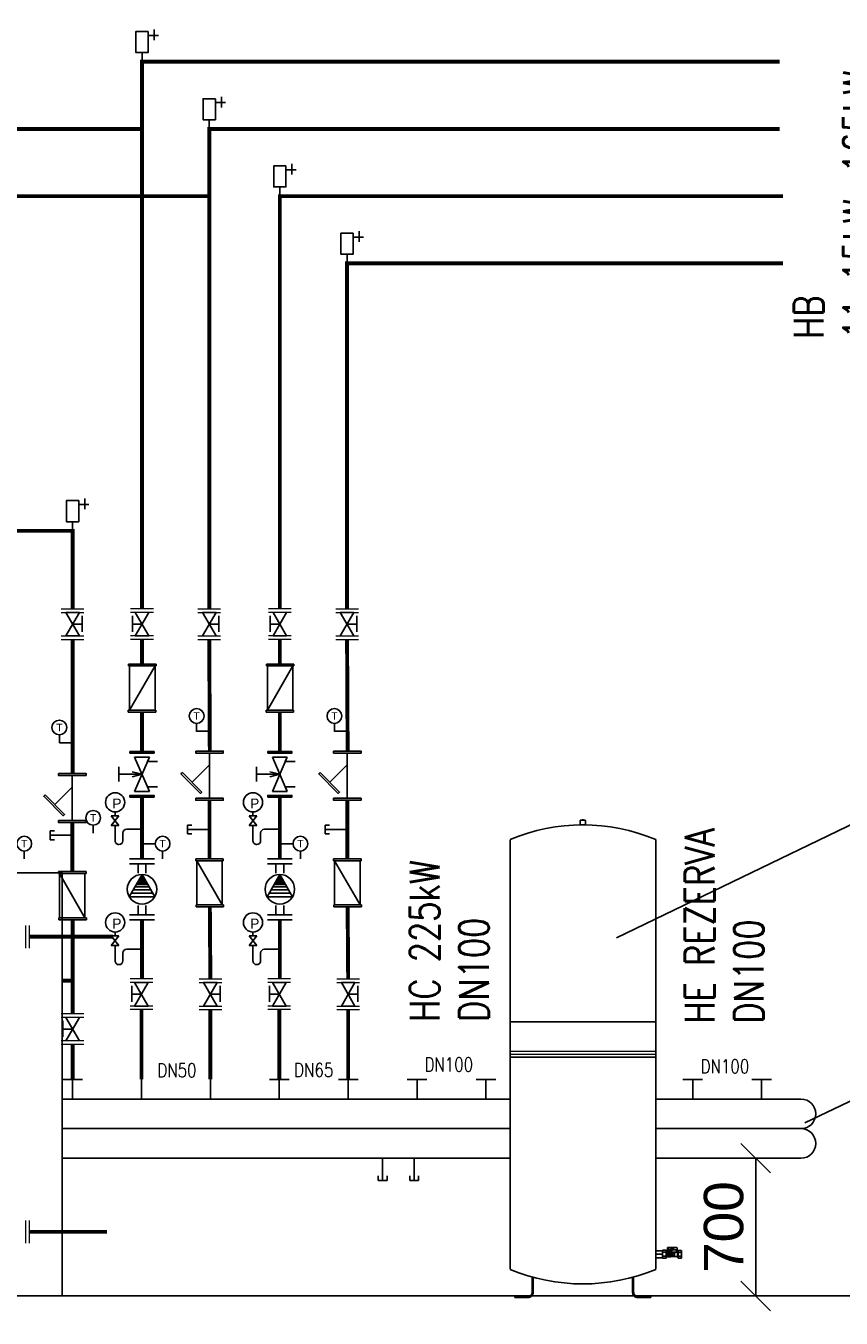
# Model space of a CAD drawing. Header units: millimetres. Extents: x -29085 to 3627694, y -159961 to 2281735.
# Tile 88 of 229: x 275463 to 279604, y 52536 to 59100. Entities that reach past the tile are written whole.
import ezdxf
from ezdxf.enums import TextEntityAlignment as Align

# ---------------------------------------------------------------- set-up
doc = ezdxf.new("R2010")
doc.units = ezdxf.units.MM
doc.linetypes.add('DASHED', pattern=[19.05, 12.7, -6.35])
doc.linetypes.add('ČÁRKOVANÁ', pattern=[19.05, 12.7, -6.35])
for name, color, linetype in [('CH_armatury', 7, 'Continuous'), ('G armatury', 7, 'Continuous'), ('NWT_UT_PRIV', 1, 'Continuous'), ('NWT_UT_TEXT', 90, 'Continuous'), ('NWT_UT_ZARIZENI', 4, 'Continuous'), ('NWT_UT_ZARIZENÍ', 4, 'Continuous'), ('NWT_UT_ZPÁT', 150, 'DASHED'), ('UT_TEXT', 90, 'Continuous')]:
    doc.layers.add(name, color=color, linetype=linetype)
for name, color, linetype, lineweight in [('G-TECHOLOGIE', 6, 'Continuous', 20), ('NEKO_armatury', 7, 'Continuous', 25), ('VZT-KOTY', 2, 'Continuous', 25)]:
    doc.layers.add(name, color=color, linetype=linetype, lineweight=lineweight)
doc.styles.add('ROMANS', font='romans.shx', dxfattribs={"width": 0.8})
doc.styles.get("Standard").update_dxf_attribs({"font": 'arial.ttf'})
doc.dimstyles.new('M 1-100', dxfattribs={"dimscale": 100, "dimtxt": 2, "dimasz": 1.5, "dimexe": 1, "dimexo": 3, "dimgap": 0.6, "dimtad": 1, "dimdec": 0, "dimrnd": 5, "dimdsep": 46, "dimtxsty": 'Standard', "dimblk": 'OBLIQUE', "dimcen": 0.09, "dimclrd": 256, "dimclre": 256, "dimclrt": 256, "dimadec": 0, "dimazin": 0, "dimtfac": 1, "dimtdec": 0, "dimtmove": 1, "dimatfit": 3, "dimldrblk": 'OBLIQUE', "dimfxl": 7, "dimfxlon": 1, "dimtolj": 1, "dimtzin": 0, "dimlwd": -1, "dimlwe": -1, "dimarcsym": 0})

# ---------------------------------------------------------------- blocks, each defined once
blk = doc.blocks.new('TEPLOMĚR')
at = {"layer": 'NEKO_armatury', "color": 0, "lineweight": -3}
blk.add_line((0, 3.75), (0, 1.07), dxfattribs=at)
blk.add_circle((0, 6.25), 2.5, dxfattribs=at)
blk.add_text('T', height=2.5, dxfattribs=at).set_placement((0, 6.25), align=Align.MIDDLE_CENTER)
blk = doc.blocks.new('Vypouštěcí ventil')
at = {"layer": 'NEKO_armatury', "color": 0, "lineweight": -3}
for p, q in [((0, 0), (0, -5)), ((-1, -5), (-1, -4)), ((0, -5), (-1, -5)), ((0, -5), (1, -5)), ((1, -5), (1, -4))]:
    blk.add_line(p, q, dxfattribs=at)
blk = doc.blocks.new('A$C00DB090D')
at = {"layer": 'CH_armatury', "color": 0}
for p, q in [((71.7, 244.6), (-68.3, 244.6)), ((-68.3, 244.6), (-68.3, 234.6)), ((71.7, 234.6), (-68.3, 234.6)), ((-63.1, 234.6), (-63.1, 10)), ((66.6, 234.6), (-63.1, 10)), ((53, 234.6), (-49.5, 234.6)), ((66.6, 234.6), (66.6, 10)), ((71.7, 234.6), (71.7, 244.6)), ((70, 10), (-70, 10)), ((-70, 10), (-70, 0)), ((70, 0), (-70, 0)), ((51.2, 0), (-51.2, 0)), ((70, 0), (70, 10))]:
    blk.add_line(p, q, dxfattribs=at)
blk = doc.blocks.new('A$C04BD0CC1')
at = {"layer": 'NEKO_armatury', "ltscale": 40}
for p, q in [((-62, 267), (-166, 267)), ((-123, 327), (-123, 219)), ((0, 93), (0, 0))]:
    blk.add_line(p, q, dxfattribs=at)
blk.add_lwpolyline([(-62, 307), (62, 307), (62, 93), (-62, 93)], close=True, dxfattribs=at)
blk = doc.blocks.new('A$C64BC6BFD')
at = {"layer": 'CH_armatury'}
for p, q in [((-239.1, 32.5), (-239.1, -32.5)), ((-10, 0), (-239.1, 0)), ((-10, 32.5), (-10, -32.5)), ((-69.8, -0.1), (-158.3, -88.4))]:
    blk.add_line(p, q, dxfattribs=at)
for points in [[(-239.1, -70), (-249.1, -70), (-249.1, 70), (-239.1, 70)], [(0, -70), (-10, -70), (-10, 70), (0, 70)], [(-108.8, -137.9), (-115.8, -145), (-214.8, -46), (-207.8, -38.9)]]:
    blk.add_lwpolyline(points, close=True, dxfattribs=at)
blk = doc.blocks.new('MANOMETR SMYČKA')
at = {"layer": 'NEKO_armatury', "lineweight": -3}
for p, q in [((-7.8, 4.55), (-10.4, 4.55)), ((-10.4, 1.3), (-7.8, 4.55)), ((-7.8, 1.3), (-10.4, 4.55)), ((-9.1, 5.85), (-9.1, 4.55)), ((-9.1, 4.55), (-7.8, 4.55)), ((-10.4, 1.3), (-7.8, 1.3)), ((-9.1, 1.3), (-9.1, -3.9)), ((-5.2, 0), (0, 0)), ((-6.5, -3.9), (-6.5, -1.3)), ((-7.8, -5.2), (-7.8, -5.2))]:
    blk.add_line(p, q, dxfattribs=at)
blk.add_circle((-9.1, 9.1), 3.25, dxfattribs=at)
for centre, start, end in [((-7.8, -3.9), 180, 270), ((-7.8, -3.9), 270, 0), ((-5.2, -1.3), 90, 180)]:
    blk.add_arc(centre, 1.3, start, end, dxfattribs=at)
at = {"color": 7}
blk.add_text('P', height=3.35, dxfattribs=at).set_placement((-10.06, 7.04))
blk = doc.blocks.new('ČERPADLO S PLYNULOU ZMĚNOU OTÁČEK (PŘÍRUBOVÉ)')
at = {"layer": 'NEKO_armatury', "lineweight": -3}
blk.add_hatch(color=256, dxfattribs=at).paths.add_polyline_path([(26043.94, 27754.68), (26042.58, 27752.34), (26045.29, 27752.34)])
for p, q in [((26040.79, 27758.68), (26047.09, 27758.68)), ((26047.09, 27757.43), (26040.79, 27757.43)), ((26043.94, 27757.43), (26042.06, 27757.43)), ((26043.94, 27757.43), (26042.94, 27757.43)), ((26042.94, 27757.43), (26042.94, 27755.01)), ((26043.94, 27757.43), (26045.81, 27757.43)), ((26043.94, 27757.43), (26047.09, 27757.43)), ((26043.94, 27757.43), (26044.94, 27757.43)), ((26044.94, 27757.43), (26044.94, 27755.01)), ((26040.69, 27749.05), (26043.94, 27754.68)), ((26042.46, 27752.13), (26045.41, 27752.13)), ((26042.58, 27752.34), (26045.29, 27752.34)), ((26043.94, 27754.68), (26047.19, 27749.05)), ((26040.69, 27749.05), (26047.19, 27749.05)), ((26041.2, 27749.95), (26046.67, 27749.95)), ((26041.69, 27750.8), (26046.18, 27750.8)), ((26042.12, 27751.53), (26045.76, 27751.53)), ((26042.94, 27744.43), (26042.94, 27746.84)), ((26044.94, 27744.43), (26044.94, 27746.84)), ((26047.09, 27744.43), (26040.79, 27744.43)), ((26040.79, 27743.18), (26047.09, 27743.18)), ((26043.94, 27744.43), (26042.06, 27744.43)), ((26043.94, 27744.43), (26042.94, 27744.43)), ((26043.94, 27744.43), (26045.81, 27744.43)), ((26043.94, 27744.43), (26047.09, 27744.43)), ((26043.94, 27744.43), (26044.94, 27744.43))]:
    blk.add_line(p, q, dxfattribs=at)
blk.add_circle((26043.94, 27750.93), 3.75, dxfattribs=at)
blk = doc.blocks.new('ČERPADLO-E PŘÍBUBOVÉ')
at = {"layer": 'NEKO_armatury', "lineweight": -3}
blk.add_blockref('ČERPADLO S PLYNULOU ZMĚNOU OTÁČEK (PŘÍRUBOVÉ)', (-26043.94, -27743.18), dxfattribs=at)
blk = doc.blocks.new('RUČNÍ REGULAČNÍ VENTIL PŘÍRUBOVÝ')
at = {"layer": 'NEKO_armatury', "color": 0, "lineweight": -3}
for p, q in [((-3.08, 10.75), (3.08, 10.75)), ((-5.9, 5.38), (-5.9, 7.25)), ((-1.88, 9.75), (1.88, 9.75)), ((-1.88, 1), (1.88, 9.75)), ((-1.88, 9.75), (1.88, 1)), ((1.88, 9.75), (1.39, 8.6)), ((1.39, 8.6), (3.89, 8.6)), ((-2.5, 5.38), (-5.9, 5.38)), ((-5.9, 5.38), (-5.9, 3.5)), ((-2.5, 5.99), (0, 5.38)), ((-2.5, 4.74), (0, 5.38)), ((0, 5.38), (-2.5, 5.38)), ((-3.08, 0), (3.08, 0)), ((-1.88, 1), (1.88, 1)), ((1.88, 1), (1.4, 2.16)), ((1.4, 2.16), (3.9, 2.16))]:
    blk.add_line(p, q, dxfattribs=at)
at = {"layer": 'NEKO_armatury', "color": 0}
for points in [[(-3.08, 10.75), (-3.08, 11.15), (3.08, 11.15), (3.08, 10.75), (-3.08, 10.75)], [(-3.08, -0.4), (-3.08, 0), (3.08, 0), (3.08, -0.4), (-3.08, -0.4)]]:
    blk.add_lwpolyline(points, dxfattribs=at)
blk = doc.blocks.new('_Oblique')
at = {"color": 0, "linetype": 'ByBlock', "lineweight": -2}
blk.add_line((0.5, 0.5), (-0.5, -0.5), dxfattribs=at)
blk = doc.blocks.new('*D2293')
at = {"layer": 'Defpoints', "color": 0, "transparency": 16777216}
for p in [(279399.9, 53348.3), (279170.1, 52648.3), (279399.9, 52648.3)]:
    blk.add_point(p, dxfattribs=at)
at = {"layer": 'VZT-KOTY', "transparency": 16777216}
for p, q in [((279170.1, 53348.3), (279070.1, 53348.3)), ((279170.1, 53348.3), (279170.1, 52648.3)), ((279170.1, 52648.3), (279070.1, 52648.3))]:
    blk.add_line(p, q, dxfattribs=at)
at = {"layer": 'VZT-KOTY', "transparency": 16777216, "xscale": 150, "yscale": 150, "zscale": 150}
for p, rotation in [((279170.1, 53348.3), 90), ((279170.1, 52648.3), 270)]:
    blk.add_blockref('_Oblique', p, dxfattribs=dict(at, rotation=rotation))
at = {"layer": 'VZT-KOTY', "lineweight": 90, "transparency": 16777216, "insert": (279008, 52998.3), "char_height": 200, "attachment_point": 5, "rotation": 90}
blk.add_mtext('\\A1;700', dxfattribs=at)
blk = doc.blocks.new('MKoprava')
at = {"layer": 'NWT_UT_ZARIZENI', "color": 2, "extrusion": (0, 1, 0)}
for p, q in [((259778.8, 68565), (259778.8, 68599.7)), ((259793.7, 68599.7), (259778.8, 68599.7)), ((259793.7, 68591), (259778.8, 68591)), ((259793.7, 68573.7), (259778.8, 68573.7)), ((259793.7, 68565), (259778.8, 68565)), ((259793.7, 68599.7), (259793.7, 68565)), ((259794, 68597.1), (259795.9, 68597.1)), ((259794, 68567.6), (259795.9, 68567.6)), ((259796.3, 68568), (259796.3, 68596.7)), ((259796.3, 68592.1), (259819, 68592.1)), ((259796.3, 68572.6), (259819, 68572.6)), ((259797.7, 68595.2), (259797.7, 68609.7)), ((259800.7, 68595.2), (259797.7, 68595.2)), ((259800.2, 68612.2), (259840.7, 68612.2)), ((259800.7, 68595.2), (259800.7, 68600.2)), ((259802.7, 68602.2), (259840.7, 68602.2)), ((259813.7, 68610.1), (259821.7, 68610.1)), ((259813.7, 68606.1), (259813.7, 68610.1)), ((259813.7, 68606.1), (259821.7, 68606.1)), ((259816.9, 68606.1), (259816.9, 68610.1)), ((259818.4, 68606.1), (259818.4, 68610.1)), ((259819.4, 68592.4), (259819.7, 68592.8)), ((259819.4, 68572.4), (259819.7, 68571.9)), ((259820.1, 68593.1), (259823.6, 68593.1)), ((259820.1, 68571.7), (259824.9, 68571.7)), ((259821.4, 68602.2), (259821.4, 68597.2)), ((259821.4, 68597.2), (259824.7, 68597.2)), ((259821.7, 68606.1), (259821.7, 68610.1)), ((259821.7, 68602.2), (259821.7, 68597.2)), ((259823.6, 68595.5), (259838.9, 68595.5)), ((259823.6, 68595.5), (259823.6, 68593.1)), ((259824.7, 68611.2), (259837.7, 68611.2)), ((259824.7, 68611.2), (259824.7, 68602.2)), ((259824.7, 68602.2), (259824.7, 68595.5)), ((259824.7, 68597.2), (259828.7, 68597.2)), ((259825.5, 68571.6), (259827.5, 68571)), ((259828.1, 68570.9), (259836, 68570.9)), ((259828.3, 68597.2), (259828.3, 68602.2)), ((259828.7, 68602.2), (259828.7, 68597.2)), ((259833.1, 68601.3), (259829.1, 68601.3)), ((259829.1, 68601.3), (259829.1, 68596)), ((259829.1, 68596), (259833.1, 68596)), ((259833.1, 68596), (259833.1, 68601.3)), ((259833.5, 68602.2), (259833.5, 68597.2)), ((259833.5, 68597.2), (259837.7, 68597.2)), ((259836.3, 68570.7), (259836.5, 68570.5)), ((259836.9, 68570.4), (259845.2, 68570.4)), ((259837.7, 68611.2), (259837.7, 68602.2)), ((259837.7, 68602.2), (259837.7, 68595.5)), ((259837.7, 68597.2), (259840.7, 68597.2)), ((259838.3, 68602.2), (259838.3, 68597.2)), ((259838.9, 68595.5), (259838.9, 68594.4)), ((259838.9, 68594.4), (259845.2, 68594.4)), ((259840.7, 68602.2), (259840.7, 68612.2)), ((259840.7, 68602.2), (259840.7, 68597.2)), ((259847.2, 68600.3), (259847.2, 68564.5)), ((259847.2, 68600.3), (259864.7, 68600.3)), ((259847.2, 68591.3), (259864.7, 68591.3)), ((259847.2, 68573.4), (259864.7, 68573.4)), ((259847.2, 68564.5), (259864.7, 68564.5)), ((259864.7, 68600.3), (259864.7, 68564.5))]:
    blk.add_line(p, q, dxfattribs=at)
at = {"layer": 'NWT_UT_ZARIZENI', "color": 2}
for p, q in [((259794, 68597.1), (259794, 68567.6)), ((259795.9, 68567.6), (259795.9, 68597.1)), ((259819, 68592.1), (259819, 68590.7)), ((259819, 68574), (259819, 68572.6)), ((259820.1, 68593.1), (259820.1, 68590.4)), ((259820.1, 68574.4), (259820.1, 68571.7)), ((259824.9, 68586), (259824.9, 68592.2)), ((259824.9, 68571.7), (259824.9, 68578.7)), ((259828.1, 68570.9), (259828.1, 68591.5)), ((259836, 68570.9), (259836, 68592.2)), ((259836.9, 68570.4), (259836.9, 68593.2)), ((259845.2, 68594.4), (259845.2, 68570.4))]:
    blk.add_line(p, q, dxfattribs=at)
blk.add_circle((259817.2, 68582.4), 8.5, dxfattribs=at)
at = {"layer": 'NWT_UT_ZARIZENI', "color": 2, "extrusion": (0, 0, -1)}
blk.add_circle((-259817.2, 68582.4), 2.5, dxfattribs=at)
for centre, radius, start, end in [((-259794, 68597.5), 0.4, 270, 330), ((-259794, 68567.2), 0.4, 30, 90), ((-259795.9, 68596.7), 0.4, 90, 180), ((-259795.9, 68568), 0.4, 180, 270), ((-259802.7, 68600.2), 2, 0, 90), ((-259819, 68592.6), 0.5, 210, 270), ((-259819, 68572.1), 0.5, 90, 150), ((-259820.1, 68592.6), 0.5, 30, 90), ((-259820.1, 68572.2), 0.5, 270, 330), ((-259824.9, 68569.7), 2, 90, 107.07303), ((-259828.1, 68572.9), 2, 270, 287.07303), ((-259836, 68570.4), 0.5, 90, 135), ((-259836.9, 68570.9), 0.5, 270, 315), ((-259845.2, 68596.4), 2, 180, 270), ((-259845.2, 68568.4), 2, 90, 180)]:
    blk.add_arc(centre, radius, start, end, dxfattribs=at)
at = {"layer": 'NWT_UT_ZARIZENI', "color": 2}
for centre, radius, start, end in [((259800.2, 68609.7), 2.5, 90, 180), ((259843.4, 68620.7), 33.9, 234.35798, 237.07142), ((259826, 68593.8), 2.03, 236.26508, 254.60019), ((259827.8, 68600.7), 9.06, 255.54764, 268.54011), ((259827.5, 68589.7), 1.96, 70.78832, 88.3356), ((259831.3, 68600.6), 9.67, 250.82393, 299.01315), ((259834.9, 68593.6), 1.77, 306.24369, 335.09851), ((259837.4, 68592.4), 0.951, 119.282, 149.40359), ((259824.4, 68616.9), 26.8, 297.77909, 302.6958)]:
    blk.add_arc(centre, radius, start, end, dxfattribs=at)

msp = doc.modelspace()

# ---------------------------------------------------------------- linework, layer by layer
at = {"layer": 'G armatury'}
for p, q in [((275734.5, 56121.1), (275665.3, 56121.1)), ((275734.5, 56121.1), (275665.3, 56001.2)), ((275734.5, 56001.2), (275665.3, 56121.1)), ((275748.8, 56022.1), (275748.8, 56103.7)), ((276003.8, 56022.1), (276003.8, 56103.7)), ((276018, 56121.1), (276087.3, 56001.2)), ((276018, 56001.2), (276087.3, 56121.1)), ((276428.8, 56121.1), (276359.6, 56121.1)), ((276428.8, 56121.1), (276359.6, 56001.2)), ((276428.8, 56001.2), (276359.6, 56121.1)), ((276443.1, 56022.1), (276443.1, 56103.7)), ((276703.8, 56022.1), (276703.8, 56103.7)), ((276718, 56121.1), (276787.3, 56001.2)), ((276718, 56001.2), (276787.3, 56121.1)), ((277128.8, 56121.1), (277059.6, 56121.1)), ((277128.8, 56121.1), (277059.6, 56001.2)), ((277128.8, 56001.2), (277059.6, 56121.1)), ((277143.1, 56022.1), (277143.1, 56103.7)), ((275734.5, 56001.2), (275665.3, 56001.2)), ((275699.9, 56061.2), (275748.8, 56061.2)), ((276052.7, 56061.2), (276003.8, 56061.2)), ((276018, 56001.2), (276087.3, 56001.2)), ((276394.2, 56061.2), (276443.1, 56061.2)), ((276752.7, 56061.2), (276703.8, 56061.2)), ((276718, 56001.2), (276787.3, 56001.2)), ((277094.2, 56061.2), (277143.1, 56061.2)), ((276001, 54142.2), (276001, 54223.7)), ((276015.3, 54241.1), (276084.5, 54241.1)), ((276015.3, 54241.1), (276084.5, 54121.3)), ((276015.3, 54121.3), (276084.5, 54241.1)), ((276434.5, 54241.1), (276365.3, 54241.1)), ((276434.5, 54241.1), (276365.3, 54121.3)), ((276434.5, 54121.3), (276365.3, 54241.1)), ((276448.8, 54142.2), (276448.8, 54223.7)), ((276701, 54142.2), (276701, 54223.7)), ((276715.3, 54241.1), (276784.5, 54241.1)), ((276715.3, 54241.1), (276784.5, 54121.3)), ((276715.3, 54121.3), (276784.5, 54241.1)), ((277134.5, 54241.1), (277065.3, 54241.1)), ((277134.5, 54241.1), (277065.3, 54121.3)), ((277134.5, 54121.3), (277065.3, 54241.1)), ((277148.8, 54142.2), (277148.8, 54223.7)), ((276049.9, 54181.2), (276001, 54181.2)), ((276399.9, 54181.2), (276448.8, 54181.2)), ((276749.9, 54181.2), (276701, 54181.2)), ((277099.9, 54181.2), (277148.8, 54181.2)), ((276015.3, 54121.3), (276084.5, 54121.3)), ((276434.5, 54121.3), (276365.3, 54121.3)), ((276715.3, 54121.3), (276784.5, 54121.3)), ((277134.5, 54121.3), (277065.3, 54121.3)), ((275651, 53964.8), (275651, 54046.4)), ((275665.3, 54063.8), (275734.5, 53943.9)), ((275665.3, 53943.9), (275734.5, 54063.8)), ((275699.9, 54003.8), (275651, 54003.8))]:
    msp.add_line(p, q, dxfattribs=at)
at = {"layer": 'G-TECHOLOGIE', "color": 7}
for p, q in [((275642.2, 56139.4), (275757.6, 56139.4)), ((276110.3, 56139.4), (275995, 56139.4)), ((276336.5, 56139.4), (276451.9, 56139.4)), ((276810.3, 56139.4), (276695, 56139.4)), ((277036.5, 56139.4), (277151.9, 56139.4)), ((275642.2, 56121.1), (275757.6, 56121.1)), ((275642.2, 56121.1), (275757.6, 56121.1)), ((275642.2, 56121.1), (275757.6, 56121.1)), ((276110.3, 56121.1), (275995, 56121.1)), ((276336.5, 56121.1), (276451.9, 56121.1)), ((276336.5, 56121.1), (276451.9, 56121.1)), ((276336.5, 56121.1), (276451.9, 56121.1)), ((276810.3, 56121.1), (276695, 56121.1)), ((277036.5, 56121.1), (277151.9, 56121.1)), ((277036.5, 56121.1), (277151.9, 56121.1)), ((277036.5, 56121.1), (277151.9, 56121.1)), ((275642.2, 56001.2), (275757.6, 56001.2)), ((276110.3, 56001.2), (275995, 56001.2)), ((276336.5, 56001.2), (276451.9, 56001.2)), ((276810.3, 56001.2), (276695, 56001.2)), ((277036.5, 56001.2), (277151.9, 56001.2)), ((275642.2, 55983), (275757.6, 55983)), ((275642.2, 55983), (275757.6, 55983)), ((276110.3, 55983), (275995, 55983)), ((276110.3, 55983), (275995, 55983)), ((276336.5, 55983), (276451.9, 55983)), ((276336.5, 55983), (276451.9, 55983)), ((276810.3, 55983), (276695, 55983)), ((276810.3, 55983), (276695, 55983)), ((277036.5, 55983), (277151.9, 55983)), ((277036.5, 55983), (277151.9, 55983)), ((275462.6, 54415.7), (275462.6, 54531.1)), ((275480.9, 54415.7), (275480.9, 54531.1)), ((275480.9, 54415.7), (275480.9, 54531.1)), ((276107.6, 54259.4), (275992.2, 54259.4)), ((276107.6, 54241.1), (275992.2, 54241.1)), ((276107.6, 54241.1), (275992.2, 54241.1)), ((276107.6, 54241.1), (275992.2, 54241.1)), ((276342.2, 54259.4), (276457.6, 54259.4)), ((276342.2, 54241.1), (276457.6, 54241.1)), ((276342.2, 54241.1), (276457.6, 54241.1)), ((276342.2, 54241.1), (276457.6, 54241.1)), ((276807.6, 54259.4), (276692.2, 54259.4)), ((276807.6, 54241.1), (276692.2, 54241.1)), ((276807.6, 54241.1), (276692.2, 54241.1)), ((276807.6, 54241.1), (276692.2, 54241.1)), ((277042.2, 54259.4), (277157.6, 54259.4)), ((277042.2, 54241.1), (277157.6, 54241.1)), ((277042.2, 54241.1), (277157.6, 54241.1)), ((277042.2, 54241.1), (277157.6, 54241.1)), ((276107.6, 54121.3), (275992.2, 54121.3)), ((276107.6, 54103), (275992.2, 54103)), ((276107.6, 54103), (275992.2, 54103)), ((276342.2, 54121.3), (276457.6, 54121.3)), ((276342.2, 54103), (276457.6, 54103)), ((276342.2, 54103), (276457.6, 54103)), ((276807.6, 54121.3), (276692.2, 54121.3)), ((276807.6, 54103), (276692.2, 54103)), ((276807.6, 54103), (276692.2, 54103)), ((277042.2, 54121.3), (277157.6, 54121.3)), ((277042.2, 54103), (277157.6, 54103)), ((277042.2, 54103), (277157.6, 54103)), ((275757.6, 54082), (275642.2, 54082)), ((275757.6, 54063.8), (275642.2, 54063.8)), ((275757.6, 54063.8), (275642.2, 54063.8)), ((275757.6, 54063.8), (275642.2, 54063.8)), ((275757.6, 53943.9), (275642.2, 53943.9)), ((275757.6, 53925.6), (275642.2, 53925.6)), ((275757.6, 53925.6), (275642.2, 53925.6)), ((275462.6, 52916.6), (275462.6, 53031.9)), ((275480.9, 52916.6), (275480.9, 53031.9)), ((275480.9, 52916.6), (275480.9, 53031.9))]:
    msp.add_line(p, q, dxfattribs=at)
at = {"layer": 'NEKO_armatury'}
for points in [[(276330.1, 55516.7), (276397.1, 55516.7)], [(277030.1, 55516.7), (277097.1, 55516.7)], [(275632.8, 55458.4), (275699.9, 55458.4)], [(276119.7, 54945.8), (276052.7, 54945.8)], [(276819.7, 54945.8), (276752.7, 54945.8)]]:
    msp.add_lwpolyline(points, dxfattribs=at)
at = {"layer": 'NWT_UT_PRIV', "const_width": 20}
for points in [[(276052.7, 56139.4), (276052.7, 58918.3), (279291.3, 58918.3)], [(276052.7, 58576.8), (273213.4, 58576.8)], [(276752.7, 56139.4), (276752.7, 58235.3), (279308.2, 58235.3)], [(275699.9, 56235.2), (275699.9, 56535.2), (273213.4, 56535.2)], [(275699.9, 56139.4), (275699.9, 56235.2)], [(276052.7, 55858.7), (276052.7, 55983)], [(276752.7, 55858.7), (276752.7, 55983)], [(276052.7, 55414), (276052.7, 55614)], [(276752.7, 55414), (276752.7, 55614)], [(276052.7, 54869.4), (276052.7, 55183)], [(276752.7, 54869.4), (276752.7, 55192.9)], [(276052.7, 54259.4), (276052.7, 54559.4)], [(276752.7, 54259.4), (276752.7, 54559.4)], [(275480.9, 54473.4), (275906, 54473.5)], [(275646.7, 54249.5), (275699.9, 54249.5)], [(276049.9, 54103), (276049.9, 53748.3)], [(276749.9, 54103), (276749.9, 53748.3)]]:
    msp.add_lwpolyline(points, dxfattribs=at)
at = {"layer": 'NWT_UT_TEXT'}
msp.add_line((280273.5, 53935.2), (279419.4, 53528.5), dxfattribs=at)
msp.add_lwpolyline([(280273.5, 55341.9), (278462.7, 54467.8)], dxfattribs=at)
at = {"layer": 'NWT_UT_ZARIZENI'}
for points in [[(276052.7, 58576.8), (276052.7, 58576.8)], [(277922, 54966.3), (277922, 52785.3)], [(278662, 54967.3), (278662, 52785.3)], [(275646.7, 52648.3), (274646.7, 52648.3), (274646.7, 54798.3), (275646.7, 54798.3), (275646.7, 52648.3)], [(278662, 53891.3), (278662, 54041.3), (277922, 54041.3)], [(278662, 53891.3), (277922, 53890.8)], [(278662, 53876.3), (277922, 53875.8)], [(278662, 53861.3), (277922, 53860.8)], [(278662, 53860.3), (278662, 53710.3)], [(275649.9, 53748.3), (275749.9, 53748.3)], [(275699.9, 53648.3), (275699.9, 53748.3)], [(276049.9, 53648.3), (276049.9, 53748.3)], [(276399.9, 53648.3), (276399.9, 53748.3)], [(276699.9, 53748.3), (276799.9, 53748.3)], [(276749.9, 53648.3), (276749.9, 53748.3)], [(277049.9, 53748.3), (277149.9, 53748.3)], [(277099.9, 53648.3), (277099.9, 53748.3)], [(277399.9, 53748.3), (277499.9, 53748.3)], [(277449.9, 53648.3), (277449.9, 53748.3)], [(277749.9, 53748.3), (277849.9, 53748.3)], [(277799.9, 53648.3), (277799.9, 53748.3)], [(278799.9, 53748.3), (278899.9, 53748.3)], [(278849.9, 53648.3), (278849.9, 53748.3)], [(279149.9, 53748.3), (279249.9, 53748.3)], [(279199.9, 53648.3), (279199.9, 53748.3)], [(275646.7, 53648.3), (277922, 53648.3)], [(278662, 53648.3), (279399.9, 53648.3)], [(275646.7, 53498.3), (277922, 53498.3)], [(278662, 53498.3), (279399.9, 53498.3)], [(275646.7, 53348.3), (277922, 53348.3)], [(278662, 53348.3), (279399.9, 53348.3)], [(278662, 52785.3), (278662, 52935.3)], [(268179, 49648.3), (268179, 52648.3), (279679, 52648.3), (279679, 49648.3)], [(277947, 52640.4), (277947, 52645.8)], [(278637, 52640.4), (278637, 52645.8)]]:
    msp.add_lwpolyline(points, dxfattribs=at)
for centre, radius, start, end in [((278292, 54079.5), 961.8, 67.37491, 112.62509), ((279399.9, 53573.3), 75, 270, 90), ((279399.9, 53423.3), 75, 270, 90), ((278292, 53671.5), 961.8, 247.37491, 292.62509)]:
    msp.add_arc(centre, radius, start, end, dxfattribs=at)
at = {"layer": 'NWT_UT_ZARIZENÍ', "extrusion": (0, 1, 0)}
for p, q in [((278278.5, 55043.8), (278278.5, 55063.4)), ((278304.1, 55064.6), (278279.8, 55064.6)), ((278279.8, 55042.5), (278304.1, 55042.5)), ((278305.5, 55043.8), (278305.5, 55063.4)), ((278034, 52667.4), (278034, 52745)), ((278039.4, 52743.5), (278039.4, 52667.4)), ((278544.5, 52743.5), (278544.5, 52667.4)), ((278549.9, 52667.4), (278549.9, 52745)), ((277947, 52645.8), (277987.5, 52645.8)), ((277987.5, 52640.4), (277947, 52640.4)), ((277987.5, 52645.8), (278012.3, 52645.8)), ((278012.3, 52640.4), (277987.5, 52640.4)), ((278596.5, 52645.8), (278571.6, 52645.8)), ((278571.6, 52640.4), (278596.5, 52640.4)), ((278637, 52645.8), (278596.5, 52645.8)), ((278596.5, 52640.4), (278637, 52640.4))]:
    msp.add_line(p, q, dxfattribs=at)
at = {"layer": 'NWT_UT_ZARIZENÍ'}
for p, q in [((278695.7, 52860.3), (278662, 52860.3)), ((277980.7, 52640.4), (277980.7, 52645.8)), ((278603.2, 52640.4), (278603.2, 52645.8))]:
    msp.add_line(p, q, dxfattribs=at)
msp.add_lwpolyline([(278662, 52842.1), (278695.7, 52842.1), (278695.7, 52878.5), (278662, 52878.5)], close=True, dxfattribs=at)
for centre, radius, start, end in [((278012.4, 52667.4), 21.7, 269.83911, 359.84973), ((278012.4, 52667.4), 27.1, 269.83982, 359.85318), ((278571.6, 52667.4), 27.1, 180.14682, 270.16018), ((278571.6, 52667.4), 21.7, 180.15027, 270.16089)]:
    msp.add_arc(centre, radius, start, end, dxfattribs=at)
for centre, major_axis, start_param, end_param in [((278279.8, 55063.4), (-1.35, 0), -1.570796, 0), ((278279.8, 55043.8), (-1.35, 0), 0, 1.570796), ((278282.5, 55041.3), (-1.35, 0), -3.141593, -1.570796), ((278292, 55064.6), (-4.05, 0), -3.141593, 0), ((278301.4, 55041.3), (-1.35, 0), -1.570796, 0), ((278304.1, 55063.4), (-1.35, 0), -3.141593, -1.570796), ((278304.1, 55043.8), (-1.35, 0), 1.570796, 3.141593)]:
    msp.add_ellipse(centre, major_axis=major_axis, ratio=0.909091, start_param=start_param, end_param=end_param, dxfattribs=at)
at = {"layer": 'NWT_UT_ZPÁT', "color": 1, "ltscale": 0.25, "const_width": 20}
for points in [[(276394.2, 56139.4), (276394.2, 58576.8), (279291.3, 58576.8)], [(276394.2, 58235.3), (273213.4, 58235.3)], [(277094.2, 56139.4), (277094.2, 57893.7), (279308.2, 57893.7)], [(275699.9, 55302.8), (275699.9, 55983)], [(276397.1, 55416), (276394.2, 55983)], [(277097.1, 55416), (277094.2, 55983)], [(276399.9, 54103), (276399.9, 53748.3)], [(277099.9, 54103), (277099.9, 53748.3)], [(275480.9, 52974.3), (275874.1, 52974.3)]]:
    msp.add_lwpolyline(points, dxfattribs=at)
at = {"layer": 'NWT_UT_ZPÁT', "color": 1, "const_width": 20}
for points in [[(276395.4, 54869.4), (276395.4, 55166.9)], [(277095.4, 54869.4), (277095.4, 55166.9)], [(275698.2, 54804), (275698.2, 55053.6)], [(276397.1, 54624.8), (276399.9, 54259.4)], [(277097.1, 54624.8), (277099.9, 54259.4)], [(275699.9, 54082), (275699.9, 54559.4)], [(275699.9, 53925), (275699.9, 53748.3)]]:
    msp.add_lwpolyline(points, dxfattribs=at)

# ---------------------------------------------------------------- block references
at = {"xscale": -1.125, "yscale": 1.125, "zscale": 1.125}
msp.add_blockref('MKoprava', (571043.5, -24294.9), dxfattribs=at)
at = {"layer": 'NEKO_armatury', "ltscale": 40, "xscale": -0.5, "yscale": 0.5, "zscale": 0.5}
for p in [(276052.7, 58918.3), (276394.2, 58576.8), (276752.7, 58235.3), (277094.2, 57893.7), (275699.9, 56535.2)]:
    msp.add_blockref('A$C04BD0CC1', p, dxfattribs=at)
at = {"layer": 'NEKO_armatury', "linetype": 'ČÁRKOVANÁ', "rotation": 359.9999992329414}
for p in [(276052.7, 55614), (276752.7, 55614)]:
    msp.add_blockref('A$C00DB090D', p, dxfattribs=at)
at = {"layer": 'NEKO_armatury'}
for name, p, xscale, yscale, zscale in [('TEPLOMĚR', (276330.1, 55500.6), -15, 15, 15), ('TEPLOMĚR', (277030.1, 55500.6), -15, 15, 15), ('TEPLOMĚR', (275632.8, 55442.3), -15, 15, 15), ('TEPLOMĚR', (275454.5, 54852.1), 15, 15, 15), ('Vypouštěcí ventil', (277274.9, 53348.3), -22.5, 22.5, 22.5), ('Vypouštěcí ventil', (277435, 53348.3), -22.5, 22.5, 22.5)]:
    msp.add_blockref(name, p, dxfattribs=dict(at, xscale=xscale, yscale=yscale, zscale=zscale))
for name, p, xscale, yscale, zscale, rotation in [('RUČNÍ REGULAČNÍ VENTIL PŘÍRUBOVÝ', (276052.7, 55191), 20, 20, 20, 359.9999992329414), ('RUČNÍ REGULAČNÍ VENTIL PŘÍRUBOVÝ', (276752.7, 55191), 20, 20, 20, 359.9999992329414), ('MANOMETR SMYČKA', (276052.7, 55019.4), 15, 15, 15, 359.9999992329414), ('MANOMETR SMYČKA', (276752.7, 55019.4), 15, 15, 15, 359.9999992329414), ('TEPLOMĚR', (275804.5, 54983.4), 15, 15, 15, 359.9999992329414), ('Vypouštěcí ventil', (276395.4, 55018.1), -22.5, 22.5, 22.5, 270), ('Vypouštěcí ventil', (277095.4, 55018.1), -22.5, 22.5, 22.5, 270), ('Vypouštěcí ventil', (275698.2, 54988.7), -22.5, 22.5, 22.5, 270), ('TEPLOMĚR', (276157.2, 54852.1), 15, 15, 15, 359.9999992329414), ('TEPLOMĚR', (276857.2, 54852.1), 15, 15, 15, 359.9999992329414), ('ČERPADLO-E PŘÍBUBOVÉ', (276052.7, 54559.4), 20, 20, 20, 359.9999992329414), ('ČERPADLO-E PŘÍBUBOVÉ', (276752.7, 54559.4), 20, 20, 20, 359.9999992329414), ('MANOMETR SMYČKA', (276052.7, 54409.4), 15, 15, 15, 359.9999992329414), ('MANOMETR SMYČKA', (276752.7, 54409.4), 15, 15, 15, 359.9999992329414)]:
    msp.add_blockref(name, p, dxfattribs=dict(at, xscale=xscale, yscale=yscale, zscale=zscale, rotation=rotation))
at = {"layer": 'NEKO_armatury', "xscale": -1, "rotation": 270}
for p in [(276395.4, 55416), (277095.4, 55416), (275698.2, 55302.8)]:
    msp.add_blockref('A$C64BC6BFD', p, dxfattribs=at)
at = {"layer": 'NEKO_armatury', "linetype": 'ČÁRKOVANÁ', "xscale": -1}
for p in [(276397.1, 54624.8), (277097.1, 54624.8), (275699.9, 54559.4)]:
    msp.add_blockref('A$C00DB090D', p, dxfattribs=at)

# ---------------------------------------------------------------- texts
at = {"layer": 'UT_TEXT', "char_height": 150, "attachment_point": 7, "rotation": 90, "style": 'ROMANS'}
for s, heights, insert in [('\\A1;\\pxql;HB 11x15kW=165kW\\PDN65', [1425.4], (280014.3, 57510.1)), ('\\A1;\\pxql;HE REZERVA \\PDN100', [709], (279210.3, 54031.6)), ('\\A1;\\pxql;HC 225kW\\PDN100', [1425.4], (277813.5, 54040.3))]:
    msp.add_mtext_dynamic_manual_height_columns(s, width=1527.363, gutter_width=755.6, heights=heights, dxfattribs=dict(at, insert=insert))
at = {"layer": 'UT_TEXT', "char_height": 70, "attachment_point": 3, "style": 'ROMANS'}
for s, insert in [('\\pxql;DN50', (276368, 53830.1)), ('\\pxql;DN65', (277062.7, 53831.7)), ('\\pxql;DN100', (277725.1, 53859.2)), ('\\pxql;DN100', (279127.5, 53850))]:
    msp.add_mtext_dynamic_manual_height_columns(s, width=237.65, gutter_width=12.5, heights=[0], dxfattribs=dict(at, insert=insert))

# ---------------------------------------------------------------- dimensions: what is measured, and where the dimension line sits
at = {"layer": 'VZT-KOTY', "lineweight": 90}
dim = msp.add_linear_dim(base=(279170.1, 52648.3), p1=(279399.9, 53348.3), p2=(279399.9, 52648.3), angle=90, dimstyle='M 1-100', dxfattribs=at)
dim.commit()
dim.dimension.update_dxf_attribs({"geometry": '*D2293', "text_midpoint": (279008, 52998.3)})

doc.saveas('drawing.dxf')
